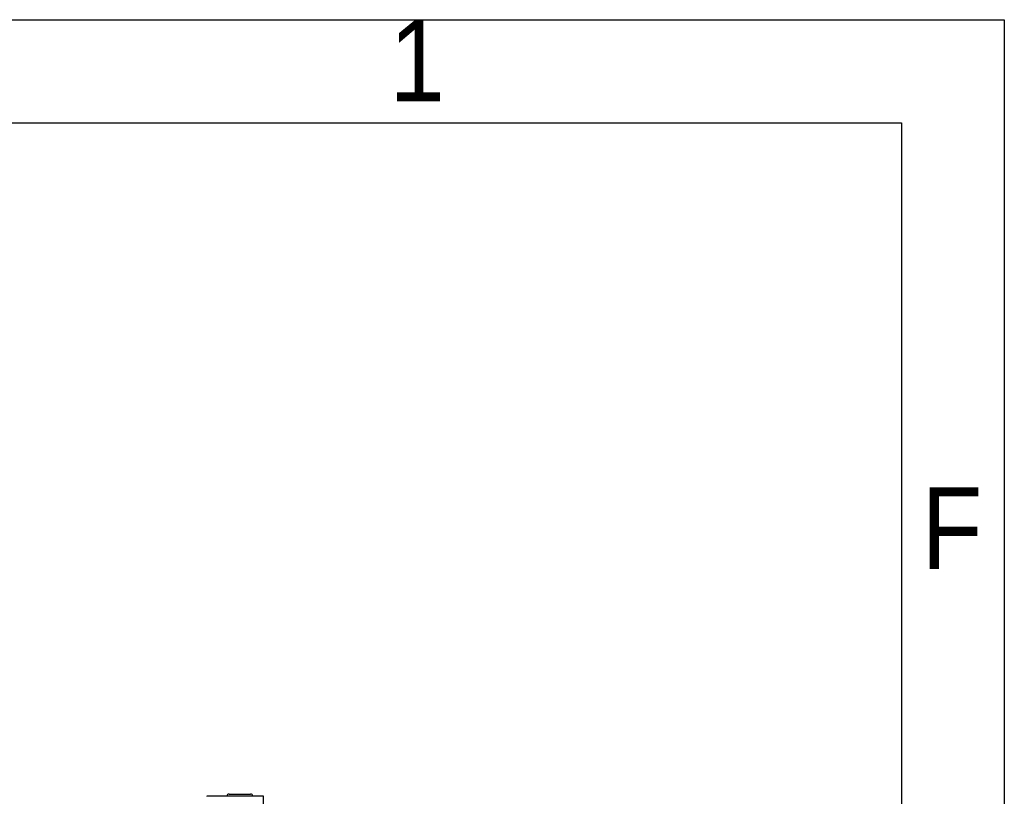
# Model space of a CAD drawing. Header units: millimetres. Extents: x 3 to 207, y 3 to 294.
# Tile 94 of 94: x 159 to 207, y 256 to 294. Entities that reach past the tile are written whole.
import ezdxf

# ---------------------------------------------------------------- set-up
doc = ezdxf.new("R2010")
doc.units = ezdxf.units.MM
for name, color, linetype in [('几何体', 7, 'Continuous'), ('注释', 7, 'Continuous'), ('草图直线', 1, 'Continuous')]:
    doc.layers.add(name, color=color, linetype=linetype)
doc.styles.add('SLDTEXTSTYLE2', font='Gothic.ttf', dxfattribs={"width": 0.913})

msp = doc.modelspace()

# ---------------------------------------------------------------- linework, layer by layer
at = {"layer": '几何体'}
for p, q in [((168.2346, 256.248), (168.2346, 256.2285)), ((170.9846, 256.248), (168.2346, 256.248)), ((169.2096, 256.2481), (169.2096, 256.248)), ((170.4596, 256.2481), (169.2096, 256.2481)), ((169.3096, 256.3481), (170.3596, 256.3481)), ((170.4596, 256.248), (170.4596, 256.2481)), ((170.9846, 255.648), (170.9846, 256.248))]:
    msp.add_line(p, q, dxfattribs=at)
for centre, start, end in [((169.3096, 256.2481), 90, 180), ((170.3596, 256.2481), 0, 90)]:
    msp.add_arc(centre, 0.1, start, end, dxfattribs=at)
at = {"layer": '草图直线'}
for p, q in [((3, 294), (207, 294)), ((207, 294), (207, 3)), ((8, 289), (202, 289)), ((202, 289), (202, 8))]:
    msp.add_line(p, q, dxfattribs=at)

# ---------------------------------------------------------------- texts
at = {"layer": '注释', "char_height": 3.9687, "attachment_point": 2, "style": 'SLDTEXTSTYLE2'}
for s, insert in [('1', (178.46, 294.0136)), ('F', (204.4577, 271.2636))]:
    msp.add_mtext(s, dxfattribs=dict(at, insert=insert))

doc.saveas('drawing.dxf')
